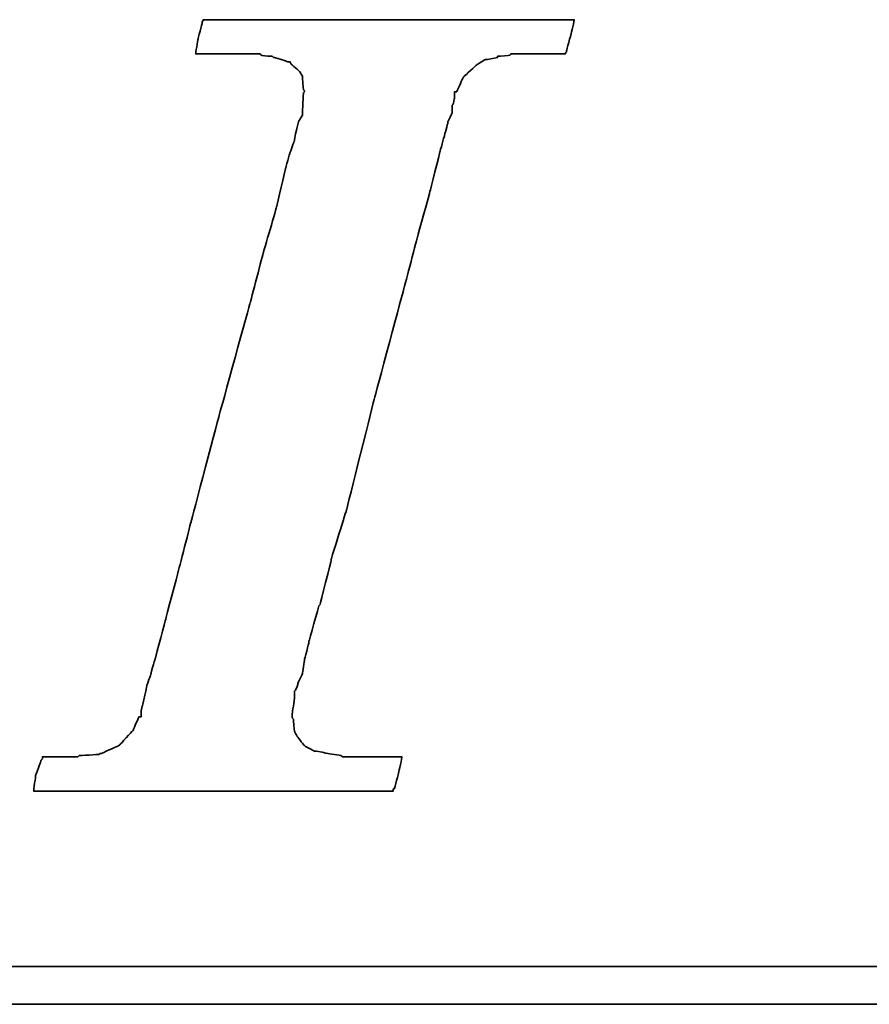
# Model space of a CAD drawing. Header units: millimetres. Extents: x 560 to 1081, y 594 to 775.
# Tile 41 of 59: x 932.34 to 940.17, y 646.38 to 655.46. Entities that reach past the tile are written whole.
import ezdxf

# ---------------------------------------------------------------- set-up
doc = ezdxf.new("R2010")
doc.units = ezdxf.units.MM
doc.layers.add('DIM', color=4, linetype='Continuous')
doc.layers.add('layer 1', color=7, linetype='Continuous')

# ---------------------------------------------------------------- blocks, each defined once
blk = doc.blocks.new('TBI MOTION logo(完整正式版)')
at = {"layer": 'layer 1', "color": 22, "lineweight": 35}
for points, knots in [([(-40.59125, -7.94375), (-40.59125, -7.94375), (-40.97375, -7.94375), (-40.97375, -7.94375), (-40.97375, -7.94375), (-40.97375, -7.94375), (-41.38125, -7.94375), (-41.38125, -7.94375), (-41.38125, -7.94375), (-41.38125, -7.94375), (-41.54875, -7.94375), (-41.54875, -7.94375), (-41.54875, -7.94375), (-41.54875, -7.94375), (-41.59875, -7.94375), (-41.59875, -7.94375), (-41.59875, -7.94375), (-41.59875, -7.94375), (-41.88375, -7.94375), (-41.88375, -7.94375), (-41.88375, -7.94375), (-41.88375, -7.94375), (-41.90875, -7.91875), (-41.90875, -7.91875), (-41.90875, -7.91875), (-41.90875, -7.91875), (-42.19875, -7.87125), (-42.19875, -7.87125), (-42.19875, -7.87125), (-42.19875, -7.87125), (-42.43875, -7.82375), (-42.43875, -7.82375), (-42.43875, -7.82375), (-42.43875, -7.82375), (-42.45875, -7.82375), (-42.45875, -7.82375), (-42.45875, -7.82375), (-42.45875, -7.82375), (-42.48625, -7.82375), (-42.48625, -7.82375), (-42.48625, -7.82375), (-42.48625, -7.82375), (-42.67625, -7.72375), (-42.67625, -7.72375), (-42.67625, -7.72375), (-42.67625, -7.72375), (-42.70125, -7.70375), (-42.70125, -7.70375), (-42.70125, -7.70375), (-42.70125, -7.70375), (-42.72375, -7.67875), (-42.72375, -7.67875), (-42.72375, -7.67875), (-42.72375, -7.67875), (-42.86875, -7.48875), (-42.86875, -7.48875), (-42.86875, -7.48875), (-42.86875, -7.48875), (-42.89375, -7.43875), (-42.89375, -7.43875), (-42.89375, -7.43875), (-42.89375, -7.43875), (-42.91875, -7.38875), (-42.91875, -7.38875), (-42.91875, -7.38875), (-42.91875, -7.38875), (-42.93875, -7.12875), (-42.93875, -7.12875), (-42.93875, -7.12875), (-42.93875, -7.12875), (-42.96375, -7.10375), (-42.96375, -7.10375), (-42.96375, -7.10375), (-42.96375, -7.10375), (-42.96375, -7.05375), (-42.96375, -7.05375), (-42.96375, -7.05375), (-42.96375, -7.05375), (-42.96375, -7.00875), (-42.96375, -7.00875), (-42.96375, -7.00875), (-42.96375, -7.00875), (-42.91875, -6.69625), (-42.91875, -6.69625), (-42.91875, -6.69625), (-42.91875, -6.69625), (-42.91875, -6.62375), (-42.91875, -6.62375), (-42.91875, -6.62375), (-42.91875, -6.62375), (-42.91875, -6.59625), (-42.91875, -6.59625), (-42.91875, -6.59625), (-42.91875, -6.59625), (-42.91875, -6.57375), (-42.91875, -6.57375), (-42.91875, -6.57375), (-42.91875, -6.57375), (-42.91875, -6.52875), (-42.91875, -6.52875), (-42.91875, -6.52875), (-42.91875, -6.52875), (-42.89375, -6.50375), (-42.89375, -6.50375), (-42.89375, -6.50375), (-42.89375, -6.50375), (-42.84375, -6.38375), (-42.84375, -6.38375), (-42.84375, -6.38375), (-42.84375, -6.38375), (-42.84375, -6.35875), (-42.84375, -6.35875), (-42.84375, -6.35875), (-42.84375, -6.35875), (-42.74625, -6.14375), (-42.74625, -6.14375), (-42.74625, -6.14375), (-42.74625, -6.14375), (-42.70125, -5.85375), (-42.70125, -5.85375), (-42.70125, -5.85375), (-42.70125, -5.85375), (-42.60375, -5.47125), (-42.60375, -5.47125), (-42.60375, -5.47125), (-42.60375, -5.47125), (-42.60375, -5.44875), (-42.60375, -5.44875), (-42.60375, -5.44875), (-42.60375, -5.44875), (-42.38875, -4.67875), (-42.38875, -4.67875), (-42.38875, -4.67875), (-42.38875, -4.67875), (-42.36375, -4.65375), (-42.36375, -4.65375), (-42.36375, -4.65375), (-42.36375, -4.65375), (-42.12375, -3.69625), (-42.12375, -3.69625), (-42.12375, -3.69625), (-42.12375, -3.69625), (-42.12375, -3.67374), (-42.12375, -3.67374), (-42.12375, -3.67374), (-42.12375, -3.67374), (-41.78875, -2.59374), (-41.78875, -2.59374), (-41.78875, -2.59374), (-41.78875, -2.59374), (-41.18875, -0.19375), (-41.18875, -0.19375), (-41.18875, -0.19375), (-41.18875, -0.19375), (-40.54375, 2.20624), (-40.54375, 2.20624), (-40.54375, 2.20624), (-40.54375, 2.20624), (-40.25375, 3.30875), (-40.25375, 3.30875), (-40.25375, 3.30875), (-40.25375, 3.30875), (-39.98875, 4.27125), (-39.98875, 4.27125), (-39.98875, 4.27125), (-39.98875, 4.27125), (-39.77375, 5.13125), (-39.77375, 5.13125), (-39.77375, 5.13125), (-39.77375, 5.13125), (-39.67875, 5.47125), (-39.67875, 5.47125), (-39.67875, 5.47125), (-39.67875, 5.47125), (-39.60375, 5.75625), (-39.60375, 5.75625), (-39.60375, 5.75625), (-39.60375, 5.75625), (-39.60375, 5.78125), (-39.60375, 5.78125), (-39.60375, 5.78125), (-39.60375, 5.78125), (-39.50875, 5.97125), (-39.50875, 5.97125), (-39.50875, 5.97125), (-39.50875, 5.97125), (-39.50875, 6.13875), (-39.50875, 6.13875), (-39.50875, 6.13875), (-39.50875, 6.13875), (-39.48625, 6.16625), (-39.48625, 6.16625), (-39.48625, 6.16625), (-39.48625, 6.16625), (-39.46125, 6.28625), (-39.46125, 6.28625), (-39.46125, 6.28625), (-39.46125, 6.28625), (-39.46125, 6.42625), (-39.46125, 6.42625), (-39.46125, 6.42625), (-39.46125, 6.42625), (-39.41375, 6.42625), (-39.41375, 6.42625), (-39.41375, 6.42625), (-39.41375, 6.42625), (-39.29375, 6.69125), (-39.29375, 6.69125), (-39.29375, 6.69125), (-39.29375, 6.69125), (-39.26875, 6.74125), (-39.26875, 6.74125), (-39.26875, 6.74125), (-39.26875, 6.74125), (-39.24375, 6.76625), (-39.24375, 6.76625), (-39.24375, 6.76625), (-39.24375, 6.76625), (-38.98375, 7.00624), (-38.98375, 7.00624), (-38.98375, 7.00624), (-38.98375, 7.00624), (-38.95625, 7.02624), (-38.95625, 7.02624), (-38.95625, 7.02624), (-38.95625, 7.02624), (-38.78875, 7.12624), (-38.78875, 7.12624), (-38.78875, 7.12624), (-38.78875, 7.12624), (-38.76375, 7.12624), (-38.76375, 7.12624), (-38.76375, 7.12624), (-38.76375, 7.12624), (-38.74375, 7.12624), (-38.74375, 7.12624), (-38.74375, 7.12624), (-38.74375, 7.12624), (-38.52875, 7.17125), (-38.52875, 7.17125), (-38.52875, 7.17125), (-38.52875, 7.17125), (-38.52875, 7.19624), (-38.52875, 7.19624), (-38.52875, 7.19624), (-38.52875, 7.19624), (-38.50375, 7.19624), (-38.50375, 7.19624), (-38.50375, 7.19624), (-38.50375, 7.19624), (-38.26125, 7.21875), (-38.26125, 7.21875), (-38.26125, 7.21875), (-38.26125, 7.21875), (-38.23875, 7.24624), (-38.23875, 7.24624), (-38.23875, 7.24624), (-38.23875, 7.24624), (-38.21625, 7.24624), (-38.21625, 7.24624), (-38.21625, 7.24624), (-38.21625, 7.24624), (-38.18875, 7.24624), (-38.18875, 7.24624), (-38.18875, 7.24624), (-38.18875, 7.24624), (-37.90375, 7.24624), (-37.90375, 7.24624), (-37.90375, 7.24624), (-37.90375, 7.24624), (-37.85375, 7.24624), (-37.85375, 7.24624), (-37.85375, 7.24624), (-37.85375, 7.24624), (-37.75875, 7.24624), (-37.75875, 7.24624), (-37.75875, 7.24624), (-37.75875, 7.24624), (-37.42375, 7.24624), (-37.42375, 7.24624), (-37.42375, 7.24624), (-37.42375, 7.24624), (-37.08875, 7.24624), (-37.08875, 7.24624), (-37.08875, 7.24624), (-37.08875, 7.24624), (-37.06375, 7.24624), (-37.06375, 7.24624), (-37.06375, 7.24624), (-37.06375, 7.24624), (-37.06375, 7.26624), (-37.06375, 7.26624), (-37.06375, 7.26624), (-37.06375, 7.26624), (-37.03875, 7.29125), (-37.03875, 7.29125), (-37.03875, 7.29125), (-37.03875, 7.29125), (-37.03875, 7.31625), (-37.03875, 7.31625), (-37.03875, 7.31625), (-37.03875, 7.31625), (-36.94125, 7.67625), (-36.94125, 7.67625), (-36.94125, 7.67625), (-36.94125, 7.67625), (-36.86875, 7.98625), (-36.86875, 7.98625), (-36.86875, 7.98625), (-36.86875, 7.98625), (-36.98875, 7.98625), (-36.98875, 7.98625), (-36.98875, 7.98625), (-36.98875, 7.98625), (-37.42375, 7.98625), (-37.42375, 7.98625), (-37.42375, 7.98625), (-37.42375, 7.98625), (-37.94875, 7.98625), (-37.94875, 7.98625), (-37.94875, 7.98625), (-37.94875, 7.98625), (-38.57375, 7.98625), (-38.57375, 7.98625), (-38.57375, 7.98625), (-38.57375, 7.98625), (-39.29375, 7.98625), (-39.29375, 7.98625), (-39.29375, 7.98625), (-39.29375, 7.98625), (-40.82875, 7.98625), (-40.82875, 7.98625), (-40.82875, 7.98625), (-40.82875, 7.98625), (-42.36375, 7.98625), (-42.36375, 7.98625), (-42.36375, 7.98625), (-42.36375, 7.98625), (-43.08375, 7.98625), (-43.08375, 7.98625), (-43.08375, 7.98625), (-43.08375, 7.98625), (-43.70875, 7.98625), (-43.70875, 7.98625), (-43.70875, 7.98625), (-43.70875, 7.98625), (-44.23375, 7.98625), (-44.23375, 7.98625), (-44.23375, 7.98625), (-44.23375, 7.98625), (-44.66875, 7.98625), (-44.66875, 7.98625), (-44.66875, 7.98625), (-44.66875, 7.98625), (-44.88375, 7.98625), (-44.88375, 7.98625), (-44.88375, 7.98625), (-44.88375, 7.98625), (-44.90875, 7.94125), (-44.90875, 7.94125), (-44.90875, 7.94125), (-44.90875, 7.94125), (-44.90875, 7.91625), (-44.90875, 7.91625), (-44.90875, 7.91625), (-44.90875, 7.91625), (-45.00375, 7.55625), (-45.00375, 7.55625), (-45.00375, 7.55625), (-45.00375, 7.55625), (-45.05375, 7.24624), (-45.05375, 7.24624), (-45.05375, 7.24624), (-45.05375, 7.24624), (-44.61875, 7.24624), (-44.61875, 7.24624), (-44.61875, 7.24624), (-44.61875, 7.24624), (-44.11375, 7.24624), (-44.11375, 7.24624), (-44.11375, 7.24624), (-44.11375, 7.24624), (-43.99375, 7.24624), (-43.99375, 7.24624), (-43.99375, 7.24624), (-43.99375, 7.24624), (-43.94625, 7.24624), (-43.94625, 7.24624), (-43.94625, 7.24624), (-43.94625, 7.24624), (-43.92374, 7.24624), (-43.92374, 7.24624), (-43.92374, 7.24624), (-43.92374, 7.24624), (-43.65875, 7.24624), (-43.65875, 7.24624), (-43.65875, 7.24624), (-43.65875, 7.24624), (-43.63875, 7.21875), (-43.63875, 7.21875), (-43.63875, 7.21875), (-43.63875, 7.21875), (-43.46875, 7.19624), (-43.46875, 7.19624), (-43.46875, 7.19624), (-43.46875, 7.19624), (-43.39875, 7.19624), (-43.39875, 7.19624), (-43.39875, 7.19624), (-43.39875, 7.19624), (-43.37125, 7.17125), (-43.37125, 7.17125), (-43.37125, 7.17125), (-43.37125, 7.17125), (-43.34875, 7.17125), (-43.34875, 7.17125), (-43.34875, 7.17125), (-43.34875, 7.17125), (-43.20375, 7.12624), (-43.20375, 7.12624), (-43.20375, 7.12624), (-43.20375, 7.12624), (-43.05875, 7.07624), (-43.05875, 7.07624), (-43.05875, 7.07624), (-43.05875, 7.07624), (-43.01375, 7.07624), (-43.01375, 7.07624), (-43.01375, 7.07624), (-43.01375, 7.07624), (-42.98875, 7.02624), (-42.98875, 7.02624), (-42.98875, 7.02624), (-42.98875, 7.02624), (-42.79875, 6.86125), (-42.79875, 6.86125), (-42.79875, 6.86125), (-42.79875, 6.86125), (-42.77375, 6.81125), (-42.77375, 6.81125), (-42.77375, 6.81125), (-42.77375, 6.81125), (-42.74625, 6.76625), (-42.74625, 6.76625), (-42.74625, 6.76625), (-42.74625, 6.76625), (-42.72375, 6.47625), (-42.72375, 6.47625), (-42.72375, 6.47625), (-42.72375, 6.47625), (-42.70125, 6.45124), (-42.70125, 6.45124), (-42.70125, 6.45124), (-42.70125, 6.45124), (-42.70125, 6.42625), (-42.70125, 6.42625), (-42.70125, 6.42625), (-42.70125, 6.42625), (-42.72375, 6.40625), (-42.72375, 6.40625), (-42.72375, 6.40625), (-42.72375, 6.40625), (-42.74625, 5.97125), (-42.74625, 5.97125), (-42.74625, 5.97125), (-42.74625, 5.97125), (-42.74625, 5.94625), (-42.74625, 5.94625), (-42.74625, 5.94625), (-42.74625, 5.94625), (-42.74625, 5.92625), (-42.74625, 5.92625), (-42.74625, 5.92625), (-42.74625, 5.92625), (-42.77375, 5.87625), (-42.77375, 5.87625), (-42.77375, 5.87625), (-42.77375, 5.87625), (-42.81875, 5.80625), (-42.81875, 5.80625), (-42.81875, 5.80625), (-42.81875, 5.80625), (-42.86875, 5.63625), (-42.86875, 5.63625), (-42.86875, 5.63625), (-42.86875, 5.63625), (-42.91875, 5.39625), (-42.91875, 5.39625), (-42.91875, 5.39625), (-42.91875, 5.39625), (-42.91875, 5.37124), (-42.91875, 5.37124), (-42.91875, 5.37124), (-42.91875, 5.37124), (-43.01375, 5.10874), (-43.01375, 5.10874), (-43.01375, 5.10874), (-43.01375, 5.10874), (-43.10875, 4.77124), (-43.10875, 4.77124), (-43.10875, 4.77124), (-43.10875, 4.77124), (-43.29875, 3.95625), (-43.29875, 3.95625), (-43.29875, 3.95625), (-43.29875, 3.95625), (-43.58875, 2.95125), (-43.58875, 2.95125), (-43.58875, 2.95125), (-43.58875, 2.95125), (-43.87375, 1.87125), (-43.87375, 1.87125), (-43.87375, 1.87125), (-43.87375, 1.87125), (-44.52625, -0.50374), (-44.52625, -0.50374), (-44.52625, -0.50374), (-44.52625, -0.50374), (-45.14875, -2.85375), (-45.14875, -2.85375), (-45.14875, -2.85375), (-45.14875, -2.85375), (-45.43375, -3.95875), (-45.43375, -3.95875), (-45.43375, -3.95875), (-45.43375, -3.95875), (-45.69875, -4.96875), (-45.69875, -4.96875), (-45.69875, -4.96875), (-45.69875, -4.96875), (-45.91375, -5.78375), (-45.91375, -5.78375), (-45.91375, -5.78375), (-45.91375, -5.78375), (-46.01375, -6.11875), (-46.01375, -6.11875), (-46.01375, -6.11875), (-46.01375, -6.11875), (-46.01375, -6.14375), (-46.01375, -6.14375), (-46.01375, -6.14375), (-46.01375, -6.14375), (-46.10875, -6.40875), (-46.10875, -6.40875), (-46.10875, -6.40875), (-46.10875, -6.40875), (-46.15375, -6.64875), (-46.15375, -6.64875), (-46.15375, -6.64875), (-46.15375, -6.64875), (-46.20375, -6.83875), (-46.20375, -6.83875), (-46.20375, -6.83875), (-46.20375, -6.83875), (-46.22875, -6.93375), (-46.22875, -6.93375), (-46.22875, -6.93375), (-46.22875, -6.93375), (-46.22875, -7.07875), (-46.22875, -7.07875), (-46.22875, -7.07875), (-46.22875, -7.07875), (-46.27375, -7.07875), (-46.27375, -7.07875), (-46.27375, -7.07875), (-46.27375, -7.07875), (-46.39375, -7.34375), (-46.39375, -7.34375), (-46.39375, -7.34375), (-46.39375, -7.34375), (-46.39375, -7.36875), (-46.39375, -7.36875), (-46.39375, -7.36875), (-46.39375, -7.36875), (-46.42125, -7.38875), (-46.42125, -7.38875), (-46.42125, -7.38875), (-46.42125, -7.38875), (-46.68375, -7.67875), (-46.68375, -7.67875), (-46.68375, -7.67875), (-46.68375, -7.67875), (-46.70875, -7.70375), (-46.70875, -7.70375), (-46.70875, -7.70375), (-46.70875, -7.70375), (-46.75375, -7.72375), (-46.75375, -7.72375), (-46.75375, -7.72375), (-46.75375, -7.72375), (-47.08875, -7.87125), (-47.08875, -7.87125), (-47.08875, -7.87125), (-47.08875, -7.87125), (-47.11625, -7.87125), (-47.11625, -7.87125), (-47.11625, -7.87125), (-47.11625, -7.87125), (-47.13875, -7.89375), (-47.13875, -7.89375), (-47.13875, -7.89375), (-47.13875, -7.89375), (-47.56875, -7.91875), (-47.56875, -7.91875), (-47.56875, -7.91875), (-47.56875, -7.91875), (-47.59625, -7.94375), (-47.59625, -7.94375), (-47.59625, -7.94375), (-47.59625, -7.94375), (-47.64375, -7.94375), (-47.64375, -7.94375), (-47.64375, -7.94375), (-47.64375, -7.94375), (-47.73625, -7.94375), (-47.73625, -7.94375), (-47.73625, -7.94375), (-47.73625, -7.94375), (-48.07375, -7.94375), (-48.07375, -7.94375), (-48.07375, -7.94375), (-48.07375, -7.94375), (-48.36125, -7.94375), (-48.36125, -7.94375), (-48.36125, -7.94375), (-48.36125, -7.94375), (-48.36125, -7.96625), (-48.36125, -7.96625), (-48.36125, -7.96625), (-48.36125, -7.96625), (-48.36125, -7.99125), (-48.36125, -7.99125), (-48.36125, -7.99125), (-48.36125, -7.99125), (-48.38875, -8.01375), (-48.38875, -8.01375), (-48.38875, -8.01375), (-48.38875, -8.01375), (-48.50875, -8.34875), (-48.50875, -8.34875), (-48.50875, -8.34875), (-48.50875, -8.34875), (-48.55375, -8.68625), (-48.55375, -8.68625), (-48.55375, -8.68625), (-48.55375, -8.68625), (-48.45875, -8.68625), (-48.45875, -8.68625), (-48.45875, -8.68625), (-48.45875, -8.68625), (-48.07375, -8.68625), (-48.07375, -8.68625), (-48.07375, -8.68625), (-48.07375, -8.68625), (-47.52375, -8.68625), (-47.52375, -8.68625), (-47.52375, -8.68625), (-47.52375, -8.68625), (-46.92375, -8.68625), (-46.92375, -8.68625), (-46.92375, -8.68625), (-46.92375, -8.68625), (-46.25375, -8.68625), (-46.25375, -8.68625), (-46.25375, -8.68625), (-46.25375, -8.68625), (-46.20375, -8.68625), (-46.20375, -8.68625), (-46.20375, -8.68625), (-46.20375, -8.68625), (-44.71375, -8.68625), (-44.71375, -8.68625), (-44.71375, -8.68625), (-44.71375, -8.68625), (-43.22875, -8.68625), (-43.22875, -8.68625), (-43.22875, -8.68625), (-43.22875, -8.68625), (-42.55875, -8.68625), (-42.55875, -8.68625), (-42.55875, -8.68625), (-42.55875, -8.68625), (-42.50875, -8.68625), (-42.50875, -8.68625), (-42.50875, -8.68625), (-42.50875, -8.68625), (-41.93375, -8.68625), (-41.93375, -8.68625), (-41.93375, -8.68625), (-41.93375, -8.68625), (-41.38125, -8.68625), (-41.38125, -8.68625), (-41.38125, -8.68625), (-41.38125, -8.68625), (-40.97375, -8.68625), (-40.97375, -8.68625), (-40.97375, -8.68625), (-40.97375, -8.68625), (-40.78125, -8.68625), (-40.78125, -8.68625), (-40.78125, -8.68625), (-40.78125, -8.68625), (-40.78125, -8.63875), (-40.78125, -8.63875), (-40.78125, -8.63875), (-40.78125, -8.63875), (-40.75875, -8.63875), (-40.75875, -8.63875), (-40.75875, -8.63875), (-40.75875, -8.63875), (-40.66375, -8.27875), (-40.66375, -8.27875), (-40.66375, -8.27875), (-40.66375, -8.27875), (-40.59125, -7.94375), (-40.59125, -7.94375)], [0, 0, 0, 0, 0.00558659, 0.00558659, 0.00558659, 0.0055866, 0.01117318, 0.01117318, 0.01117318, 0.01117319, 0.01675978, 0.01675978, 0.01675978, 0.01675979, 0.02234637, 0.02234637, 0.02234637, 0.02234638, 0.02793296, 0.02793296, 0.02793296, 0.02793297, 0.03351955, 0.03351955, 0.03351955, 0.03351956, 0.03910615, 0.03910615, 0.03910615, 0.03910616, 0.04469274, 0.04469274, 0.04469274, 0.04469275, 0.05027933, 0.05027933, 0.05027933, 0.05027934, 0.05586592, 0.05586592, 0.05586592, 0.05586593, 0.06145251, 0.06145251, 0.06145251, 0.06145252, 0.06703911, 0.06703911, 0.06703911, 0.06703912, 0.0726257, 0.0726257, 0.0726257, 0.07262571, 0.07821229, 0.07821229, 0.07821229, 0.0782123, 0.08379888, 0.08379888, 0.08379888, 0.08379889, 0.08938547, 0.08938547, 0.08938547, 0.08938548, 0.09497207, 0.09497207, 0.09497207, 0.09497208, 0.10055866, 0.10055866, 0.10055866, 0.10055867, 0.10614525, 0.10614525, 0.10614525, 0.10614526, 0.11173184, 0.11173184, 0.11173184, 0.11173185, 0.11731844, 0.11731844, 0.11731844, 0.11731845, 0.12290503, 0.12290503, 0.12290503, 0.12290504, 0.12849162, 0.12849162, 0.12849162, 0.12849163, 0.13407821, 0.13407821, 0.13407821, 0.13407822, 0.1396648, 0.1396648, 0.1396648, 0.13966481, 0.1452514, 0.1452514, 0.1452514, 0.14525141, 0.15083799, 0.15083799, 0.15083799, 0.150838, 0.15642458, 0.15642458, 0.15642458, 0.15642459, 0.16201117, 0.16201117, 0.16201117, 0.16201118, 0.16759777, 0.16759777, 0.16759777, 0.16759778, 0.17318436, 0.17318436, 0.17318436, 0.17318437, 0.17877095, 0.17877095, 0.17877095, 0.17877096, 0.18435754, 0.18435754, 0.18435754, 0.18435755, 0.18994413, 0.18994413, 0.18994413, 0.18994414, 0.19553073, 0.19553073, 0.19553073, 0.19553074, 0.20111732, 0.20111732, 0.20111732, 0.20111733, 0.20670391, 0.20670391, 0.20670391, 0.20670392, 0.2122905, 0.2122905, 0.2122905, 0.21229051, 0.21787709, 0.21787709, 0.21787709, 0.2178771, 0.22346369, 0.22346369, 0.22346369, 0.2234637, 0.22905028, 0.22905028, 0.22905028, 0.22905029, 0.23463687, 0.23463687, 0.23463687, 0.23463688, 0.24022346, 0.24022346, 0.24022346, 0.24022347, 0.24581006, 0.24581006, 0.24581006, 0.24581007, 0.25139665, 0.25139665, 0.25139665, 0.25139666, 0.25698324, 0.25698324, 0.25698324, 0.25698325, 0.26256983, 0.26256983, 0.26256983, 0.26256984, 0.26815642, 0.26815642, 0.26815642, 0.26815643, 0.27374302, 0.27374302, 0.27374302, 0.27374303, 0.27932961, 0.27932961, 0.27932961, 0.27932962, 0.2849162, 0.2849162, 0.2849162, 0.28491621, 0.29050279, 0.29050279, 0.29050279, 0.2905028, 0.29608939, 0.29608939, 0.29608939, 0.2960894, 0.30167598, 0.30167598, 0.30167598, 0.30167599, 0.30726257, 0.30726257, 0.30726257, 0.30726258, 0.31284916, 0.31284916, 0.31284916, 0.31284917, 0.31843575, 0.31843575, 0.31843575, 0.31843576, 0.32402235, 0.32402235, 0.32402235, 0.32402236, 0.32960894, 0.32960894, 0.32960894, 0.32960895, 0.33519553, 0.33519553, 0.33519553, 0.33519554, 0.34078212, 0.34078212, 0.34078212, 0.34078213, 0.34636872, 0.34636872, 0.34636872, 0.34636873, 0.35195531, 0.35195531, 0.35195531, 0.35195532, 0.3575419, 0.3575419, 0.3575419, 0.35754191, 0.36312849, 0.36312849, 0.36312849, 0.3631285, 0.36871508, 0.36871508, 0.36871508, 0.36871509, 0.37430168, 0.37430168, 0.37430168, 0.37430169, 0.37988827, 0.37988827, 0.37988827, 0.37988828, 0.38547486, 0.38547486, 0.38547486, 0.38547487, 0.39106145, 0.39106145, 0.39106145, 0.39106146, 0.39664804, 0.39664804, 0.39664804, 0.39664805, 0.40223464, 0.40223464, 0.40223464, 0.40223465, 0.40782123, 0.40782123, 0.40782123, 0.40782124, 0.41340782, 0.41340782, 0.41340782, 0.41340783, 0.41899441, 0.41899441, 0.41899441, 0.41899442, 0.42458101, 0.42458101, 0.42458101, 0.42458102, 0.4301676, 0.4301676, 0.4301676, 0.43016761, 0.43575419, 0.43575419, 0.43575419, 0.4357542, 0.44134078, 0.44134078, 0.44134078, 0.44134079, 0.44692737, 0.44692737, 0.44692737, 0.44692738, 0.45251397, 0.45251397, 0.45251397, 0.45251398, 0.45810056, 0.45810056, 0.45810056, 0.45810057, 0.46368715, 0.46368715, 0.46368715, 0.46368716, 0.46927374, 0.46927374, 0.46927374, 0.46927375, 0.47486034, 0.47486034, 0.47486034, 0.47486035, 0.48044693, 0.48044693, 0.48044693, 0.48044694, 0.48603352, 0.48603352, 0.48603352, 0.48603353, 0.49162011, 0.49162011, 0.49162011, 0.49162012, 0.4972067, 0.4972067, 0.4972067, 0.49720671, 0.5027933, 0.5027933, 0.5027933, 0.50279331, 0.50837989, 0.50837989, 0.50837989, 0.5083799, 0.51396648, 0.51396648, 0.51396648, 0.51396649, 0.51955307, 0.51955307, 0.51955307, 0.51955308, 0.52513966, 0.52513966, 0.52513966, 0.52513967, 0.53072626, 0.53072626, 0.53072626, 0.53072627, 0.53631285, 0.53631285, 0.53631285, 0.53631286, 0.54189944, 0.54189944, 0.54189944, 0.54189945, 0.54748603, 0.54748603, 0.54748603, 0.54748604, 0.55307263, 0.55307263, 0.55307263, 0.55307264, 0.55865922, 0.55865922, 0.55865922, 0.55865923, 0.56424581, 0.56424581, 0.56424581, 0.56424582, 0.5698324, 0.5698324, 0.5698324, 0.56983241, 0.57541899, 0.57541899, 0.57541899, 0.575419, 0.58100559, 0.58100559, 0.58100559, 0.5810056, 0.58659218, 0.58659218, 0.58659218, 0.58659219, 0.59217877, 0.59217877, 0.59217877, 0.59217878, 0.59776536, 0.59776536, 0.59776536, 0.59776537, 0.60335196, 0.60335196, 0.60335196, 0.60335197, 0.60893855, 0.60893855, 0.60893855, 0.60893856, 0.61452514, 0.61452514, 0.61452514, 0.61452515, 0.62011173, 0.62011173, 0.62011173, 0.62011174, 0.62569832, 0.62569832, 0.62569832, 0.62569833, 0.63128492, 0.63128492, 0.63128492, 0.63128493, 0.63687151, 0.63687151, 0.63687151, 0.63687152, 0.6424581, 0.6424581, 0.6424581, 0.64245811, 0.64804469, 0.64804469, 0.64804469, 0.6480447, 0.65363128, 0.65363128, 0.65363128, 0.65363129, 0.65921788, 0.65921788, 0.65921788, 0.65921789, 0.66480447, 0.66480447, 0.66480447, 0.66480448, 0.67039106, 0.67039106, 0.67039106, 0.67039107, 0.67597765, 0.67597765, 0.67597765, 0.67597766, 0.68156425, 0.68156425, 0.68156425, 0.68156426, 0.68715084, 0.68715084, 0.68715084, 0.68715085, 0.69273743, 0.69273743, 0.69273743, 0.69273744, 0.69832402, 0.69832402, 0.69832402, 0.69832403, 0.70391061, 0.70391061, 0.70391061, 0.70391062, 0.70949721, 0.70949721, 0.70949721, 0.70949722, 0.7150838, 0.7150838, 0.7150838, 0.71508381, 0.72067039, 0.72067039, 0.72067039, 0.7206704, 0.72625698, 0.72625698, 0.72625698, 0.72625699, 0.73184358, 0.73184358, 0.73184358, 0.73184359, 0.73743017, 0.73743017, 0.73743017, 0.73743018, 0.74301676, 0.74301676, 0.74301676, 0.74301677, 0.74860335, 0.74860335, 0.74860335, 0.74860336, 0.75418994, 0.75418994, 0.75418994, 0.75418995, 0.75977654, 0.75977654, 0.75977654, 0.75977655, 0.76536313, 0.76536313, 0.76536313, 0.76536314, 0.77094972, 0.77094972, 0.77094972, 0.77094973, 0.77653631, 0.77653631, 0.77653631, 0.77653632, 0.78212291, 0.78212291, 0.78212291, 0.78212292, 0.7877095, 0.7877095, 0.7877095, 0.78770951, 0.79329609, 0.79329609, 0.79329609, 0.7932961, 0.79888268, 0.79888268, 0.79888268, 0.79888269, 0.80446927, 0.80446927, 0.80446927, 0.80446928, 0.81005587, 0.81005587, 0.81005587, 0.81005588, 0.81564246, 0.81564246, 0.81564246, 0.81564247, 0.82122905, 0.82122905, 0.82122905, 0.82122906, 0.82681564, 0.82681564, 0.82681564, 0.82681565, 0.83240223, 0.83240223, 0.83240223, 0.83240224, 0.83798883, 0.83798883, 0.83798883, 0.83798884, 0.84357542, 0.84357542, 0.84357542, 0.84357543, 0.84916201, 0.84916201, 0.84916201, 0.84916202, 0.8547486, 0.8547486, 0.8547486, 0.85474861, 0.8603352, 0.8603352, 0.8603352, 0.86033521, 0.86592179, 0.86592179, 0.86592179, 0.8659218, 0.87150838, 0.87150838, 0.87150838, 0.87150839, 0.87709497, 0.87709497, 0.87709497, 0.87709498, 0.88268156, 0.88268156, 0.88268156, 0.88268157, 0.88826816, 0.88826816, 0.88826816, 0.88826817, 0.89385475, 0.89385475, 0.89385475, 0.89385476, 0.89944134, 0.89944134, 0.89944134, 0.89944135, 0.90502793, 0.90502793, 0.90502793, 0.90502794, 0.91061453, 0.91061453, 0.91061453, 0.91061454, 0.91620112, 0.91620112, 0.91620112, 0.91620113, 0.92178771, 0.92178771, 0.92178771, 0.92178772, 0.9273743, 0.9273743, 0.9273743, 0.92737431, 0.93296089, 0.93296089, 0.93296089, 0.9329609, 0.93854749, 0.93854749, 0.93854749, 0.9385475, 0.94413408, 0.94413408, 0.94413408, 0.94413409, 0.94972067, 0.94972067, 0.94972067, 0.94972068, 0.95530726, 0.95530726, 0.95530726, 0.95530727, 0.96089385, 0.96089385, 0.96089385, 0.96089386, 0.96648045, 0.96648045, 0.96648045, 0.96648046, 0.97206704, 0.97206704, 0.97206704, 0.97206705, 0.97765363, 0.97765363, 0.97765363, 0.97765364, 0.98324022, 0.98324022, 0.98324022, 0.98324023, 0.98882682, 0.98882682, 0.98882682, 0.98882683, 0.99441341, 0.99441341, 0.99441341, 0.99441342, 1, 1, 1, 1]), ([(75.90875, -9.47875), (75.90875, -9.47875), (75.90875, -12.28625), (75.90875, -12.28625), (75.90875, -12.28625), (75.90875, -12.28625), (75.90875, -12.47875), (75.90875, -12.47875), (75.90875, -12.47875), (75.90875, -12.47875), (75.71625, -12.47875), (75.71625, -12.47875), (75.71625, -12.47875), (75.71625, -12.47875), (-88.32875, -12.47875), (-88.32875, -12.47875), (-88.32875, -12.47875), (-88.32875, -12.47875), (-88.32875, -13.29375), (-88.32875, -13.29375), (-88.32875, -13.29375), (-88.32875, -13.29375), (82.89125, -13.29375), (82.89125, -13.29375), (82.89125, -13.29375), (82.89125, -13.29375), (75.90875, -9.47875), (75.90875, -9.47875)], [0, 0, 0, 0, 0.14285714, 0.14285714, 0.14285714, 0.14285715, 0.28571429, 0.28571429, 0.28571429, 0.2857143, 0.42857143, 0.42857143, 0.42857143, 0.42857144, 0.57142857, 0.57142857, 0.57142857, 0.57142858, 0.71428571, 0.71428571, 0.71428571, 0.71428572, 0.85714286, 0.85714286, 0.85714286, 0.85714287, 1, 1, 1, 1])]:
    blk.add_open_spline(points, degree=3, knots=knots, dxfattribs=at)

msp = doc.modelspace()

# ---------------------------------------------------------------- block references
at = {"layer": 'DIM', "color": 7, "xscale": 0.4268962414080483, "yscale": 0.4268962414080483, "zscale": 0.4268962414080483}
msp.add_blockref('TBI MOTION logo(完整正式版)', (953.1938, 652.0504), dxfattribs=at)

doc.saveas('drawing.dxf')
